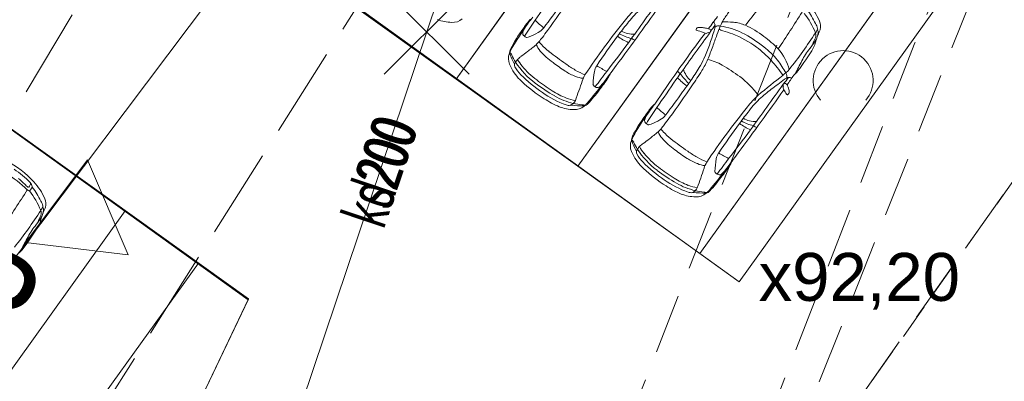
# Model space of a CAD drawing. Header units: metres. Extents: x 6541766 to 6542178, y 5894743 to 5895314.
# Tile 29 of 77: x 6541931.79 to 6541948.2, y 5895183.35 to 5895189.38. Entities that reach past the tile are written whole.
import ezdxf
from ezdxf.enums import TextEntityAlignment as Align

# ---------------------------------------------------------------- set-up
doc = ezdxf.new("R2010")
doc.units = ezdxf.units.M
for name, pattern in [('1.0_0.5', [1.5, 1, -0.5]), ('1.5_0.5', [2, 1.5, -0.5]), ('2', [0.9, 0.6, -0.3])]:
    doc.linetypes.add(name, pattern=pattern)
for name, color, linetype, lineweight in [('_dr_ścieki kd', 36, 'Continuous', 30), ('A-OPIS', 4, 'Continuous', 20), ('A-OZNACZENIA', 7, 'Continuous', 15), ('A-PZT', 4, 'Continuous', 9), ('IE - podklad', 8, 'Continuous', 9)]:
    doc.layers.add(name, color=color, linetype=linetype, lineweight=lineweight)
for name, color, linetype in [('_rozbiórki', 1, 'Continuous'), ('jezdnia', 7, 'Continuous'), ('przewód kanalizacyjny', 7, 'Continuous'), ('przewód kanalizacyjny-Atr1', 7, 'Continuous'), ('zadrzewienie  zakrzewienie', 7, 'Continuous'), ('Zakres', 7, 'Continuous')]:
    doc.layers.add(name, color=color, linetype=linetype)
doc.layers.add('A-ZIELŃ - PROJ -B', color=7, linetype='Continuous', lineweight=13, true_color=0x91c200)
doc.styles.add('MtXpl_Arial41', font='arial.ttf', dxfattribs={"height": 0.2})
doc.styles.add('MtXpl_Arial58', font='arial.ttf', dxfattribs={"height": 0.2})

# ---------------------------------------------------------------- blocks, each defined once
blk = doc.blocks.new('blok - sanitarne pzt chelmza ng')
at = {"layer": '_rozbiórki', "lineweight": 9}
for p, q in [((6542437.864, 5895189.888), (6542439.279, 5895188.474)), ((6542439.279, 5895189.888), (6542437.864, 5895188.474))]:
    blk.add_line(p, q, dxfattribs=at)
at = {"layer": 'przewód kanalizacyjny', "color": 34, "linetype": 'Continuous', "lineweight": 9}
for p in [(6542419.51, 5895132.49), (6542428.063, 5895157.928)]:
    blk.add_line(p, (6542454.28, 5895235.9), dxfattribs=at)
at = {"layer": 'przewód kanalizacyjny-Atr1', "color": 34, "lineweight": 9, "width": 0.667}
for s in ['kd200', 'ks200', 'ks200']:
    blk.add_text(s, height=0.75, rotation=71.416, dxfattribs=at).set_placement((6542437.5, 5895185.99), align=Align.MIDDLE_LEFT)
blk = doc.blocks.new('blok - podklad szary rfqfqw')
at = {"color": 8, "linetype": 'ByBlock', "lineweight": 9}
for centre, radius, start, end in [((6542007.395, 5895143.643), 81.133, 145.2958, 145.6918), ((6542229.076, 5894963.178), 363.952, 141.47674, 141.59101), ((6541930.459, 5895196.954), 12.675, 322.5671, 324.7183), ((6541930.696, 5895196.529), 12.307, 323.4789, 326.502), ((6541908.384, 5895213.537), 41.629, 323.2311, 325.0181), ((6542170.13, 5895025.897), 280.49, 144.25288, 144.44442), ((6541944.234, 5895188.988), 0.96, 22.8174, 42.7972), ((6541943.258, 5895188.301), 1.747, 132.9801, 141.7556), ((6541943.133, 5895188.419), 1.514, 132.4256, 143.4498), ((6541948.188, 5895186.294), 5.597, 144.5769, 146.4868), ((6541894.216, 5895221.957), 60.122, 326.63997, 327.33455), ((6541943.785, 5895188.648), 1.369, 22.1141, 37.9401), ((6541943.781, 5895188.707), 1.412, 25.6847, 36.8524), ((6541939.007, 5895190.05), 0.712, 248.8944, 268.7303), ((6541939.01, 5895189.562), 0.224, 265.0177, 313.4582), ((6541941.687, 5895188.217), 1.819, 139.6758, 146.2611), ((6541950.527, 5895182.428), 12.297, 145.6129, 147.1048), ((6541943.146, 5895187.274), 3.537, 142.4815, 146.2621), ((6541941.173, 5895190.164), 1.121, 224.8655, 234.6269), ((6541951.554, 5895181.572), 12.429, 141.0675, 146.3247), ((6541943.993, 5895187.569), 2.715, 139.8388, 145.4985), ((6541948.133, 5895185.724), 5.997, 141.7745, 144.1975), ((6541944.789, 5895188.224), 1.769, 142.8915, 147.1095), ((6541943.288, 5895189.28), 0.0912, 7.2377, 45.1792), ((6541943.079, 5895189.294), 0.299, 340.824, 359.504), ((6541944.137, 5895189.001), 0.725, 148.0666, 157.5048), ((6541943.53, 5895187.627), 1.721, 84.8565, 90.9939), ((6541943.603, 5895188.603), 0.743, 67.7311, 83.6671), ((6541943.25, 5895187.896), 1.532, 52.0544, 65.5476), ((6541944.795, 5895189.16), 0.304, 15.0566, 31.6028), ((6541944.938, 5895189.274), 0.2, 343.5537, 25.5022), ((6541942.277, 5895187.703), 2.597, 144.075, 152.5336), ((6541943.768, 5895186.708), 4.371, 144.6176, 150.0222), ((6541940.241, 5895189.162), 0.0683, 168.5225, 233.5761), ((6541940.407, 5895189.106), 0.242, 146.6866, 163.3957), ((6541939.745, 5895190.419), 1.426, 292.0963, 298.6139), ((6541940.325, 5895189.385), 0.24, 295.3942, 325.8363), ((6541938.932, 5895190.331), 2.001, 321.5921, 325.768), ((6541942.15, 5895189.79), 0.738, 240.3134, 257.2782), ((6541942.022, 5895189.564), 0.424, 241.005, 272.0528), ((6541962.492, 5895174.725), 24.084, 143.1734, 145.0354), ((6541989.205, 5895155.611), 56.868, 143.8279, 144.688), ((6541943.106, 5895189.213), 0.0425, 145.5434, 174.7872), ((6541943.07, 5895189.215), 0.00586, 164.7324, 258.8663), ((6541943.498, 5895190.482), 1.343, 251.3648, 252.6388), ((6541943.103, 5895189.214), 0.0396, 108.5071, 144.2294), ((6541943.118, 5895189.132), 0.122, 81.9082, 102.8927), ((6541942.631, 5895187.606), 1.66, 69.4391, 73.7045), ((6541943.129, 5895188.842), 0.411, 79.3998, 89.1213), ((6541939.17, 5895190.459), 4.378, 336.7681, 343.2174), ((6541943.117, 5895188.656), 0.597, 75.2211, 81.5993), ((6541943.231, 5895189.186), 0.0304, 235.7462, 313.3106), ((6541943.266, 5895189.139), 0.0286, 72.6787, 119.8555), ((6541943.252, 5895189.164), 0.0711, 50.5586, 75.4413), ((6541943.277, 5895189.194), 0.0281, 265.6326, 317.9046), ((6541943.275, 5895189.197), 0.0312, 317.6097, 45.1782), ((6541948.573, 5895187.203), 5.511, 159.5356, 161.6852), ((6541943.452, 5895189.16), 0.124, 98.2625, 128.1216), ((6541945.744, 5895188.315), 2.473, 157.0752, 160.7612), ((6541943.44, 5895189.211), 0.0718, 68.3038, 94.561), ((6541943.621, 5895189.577), 0.394, 243.415, 253.5176), ((6541943.314, 5895188.144), 1.144, 63.3416, 82.3301), ((6541939.047, 5895175.096), 14.792, 71.7949, 72.4417), ((6541943.008, 5895187.478), 1.795, 53.7439, 68.4093), ((6541942.676, 5895186.991), 2.462, 51.9653, 62.1071), ((6541938.073, 5895193.687), 8.317, 321.8662, 327.0563), ((6541944.822, 5895189.184), 0.276, 325.253, 357.1682), ((6541944.929, 5895189.125), 0.13, 340.0721, 17.4278), ((6541941.206, 5895191.615), 4.562, 327.4968, 328.2759), ((6541945.063, 5895189.23), 0.0269, 328.5386, 18.4885), ((6541945.042, 5895189.18), 0.0565, 349.6428, 39.4935), ((6541945.542, 5895188.949), 0.482, 153.2909, 159.3899), ((6541944.755, 5895189.324), 0.389, 335.9834, 344.0436), ((6541940.276, 5895189.187), 0.11, 227.1296, 242.6341), ((6541940.239, 5895189.111), 0.0255, 237.9664, 279.1216), ((6541940.177, 5895189.359), 0.281, 283.5657, 291.8797), ((6541938.389, 5895191.341), 3.11, 306.7936, 310.2152), ((6541940.002, 5895189.396), 0.583, 312.565, 319.1074), ((6541940.892, 5895189.203), 0.548, 205.4757, 218.6323), ((6541946.802, 5895184.119), 8.025, 141.7428, 142.4032), ((6541940.031, 5895188.605), 0.581, 38.7674, 44.8015), ((6541941.08, 5895189.491), 0.792, 221.243, 233.7315), ((6541952.26, 5895181.314), 13.081, 143.4301, 146.0683), ((6541925.531, 5895201.033), 20.345, 322.0465, 323.7401), ((6541942.505, 5895190.17), 1.301, 234.7721, 244.088), ((6541942.119, 5895189.248), 0.221, 233.4189, 249.9617), ((6541943.169, 5895187.685), 1.749, 43.8106, 54.2161), ((6541942.09, 5895191.087), 3.606, 322.6997, 325.1346), ((6541941.451, 5895190.592), 3.904, 335.082, 337.2296), ((6541944.826, 5895189.043), 0.231, 327.3373, 352.0917), ((6541945.315, 5895188.961), 0.265, 157.5103, 169.0816), ((6541940.622, 5895188.585), 0.71, 154.3633, 164.3428), ((6541940.371, 5895188.741), 0.429, 158.0762, 171.2191), ((6541940.888, 5895189.131), 0.981, 197.9618, 209.9941), ((6541939.947, 5895188.801), 0.0345, 37.1665, 73.964), ((6541939.832, 5895188.718), 0.176, 25.037, 35.9371), ((6541890.021, 5895254.112), 82.353, 307.49455, 307.58533), ((6541941.427, 5895189.717), 1.289, 221.6396, 234.4787), ((6541944.02, 5895193.17), 5.501, 231.7042, 235.3516), ((6541939.282, 5895190.442), 4.33, 336.6155, 339.6317), ((6541943.1, 5895187.613), 1.632, 41.9991, 53.5481), ((6541943.051, 5895187.523), 1.812, 40.8781, 50.933), ((6541943.721, 5895188.297), 0.93, 15.8143, 40.1111), ((6541941.752, 5895190.824), 3.784, 322.5414, 329.744), ((6541946.088, 5895188.025), 1.431, 142.1557, 151.9497), ((6541940.2, 5895188.735), 0.265, 171.0573, 211.3534), ((6541940.78, 5895189.124), 0.855, 202.7913, 211.5538), ((6541940.128, 5895188.628), 0.0908, 145.3909, 199.0658), ((6541941.241, 5895189.466), 1.428, 213.5818, 233.0259), ((6541940.478, 5895188.359), 0.532, 136.2913, 142.9019), ((6541940.582, 5895188.966), 0.551, 206.3992, 220.4587), ((6541940.377, 5895188.437), 0.405, 124.3645, 134.4298), ((6541942.275, 5895190.727), 2.605, 232.2084, 237.7048), ((6541941.879, 5895189.997), 1.674, 233.8948, 240.2528), ((6541942.032, 5895189.242), 1.268, 328.6841, 336.3133), ((6541942.13, 5895189.182), 1.216, 327.8362, 337.8511), ((6541942.988, 5895187.711), 1.047, 60.8709, 75.162), ((6541942.565, 5895187.11), 2.366, 34.6604, 42.3984), ((6541942.398, 5895187.226), 2.508, 30.4027, 36.2307), ((6541959.267, 5895181.142), 16.298, 152.383, 153.252), ((6541940.677, 5895188.933), 0.779, 205.4948, 227.7389), ((6541940.524, 5895188.853), 0.545, 207.8733, 225.4647), ((6541941.23, 5895189.484), 1.38, 219.3518, 233.3278), ((6541941.359, 5895189.25), 0.868, 236.7067, 249.3639), ((6541941.681, 5895189.625), 1.253, 239.6949, 247.9597), ((6541943.551, 5895188.173), 2.21, 171.0455, 176.4961), ((6541941.649, 5895188.459), 0.288, 147.1947, 168.3883), ((6541976.643, 5895162.278), 43.801, 143.1924, 143.6144), ((6541943.126, 5895191.432), 3.3, 238.5997, 241.9329), ((6540231.37, 5896453.372), 2127.191, 323.50822, 323.518327), ((6541941.291, 5895188.638), 0.378, 324.3338, 337.9528), ((6541969.561, 5895169.602), 32.813, 144.7773, 145.9543), ((6541938.789, 5895191.161), 4.822, 324.7715, 326.2664), ((6541942.928, 5895188.655), 0.215, 216.4669, 233.1654), ((6541944.154, 5895189.491), 1.688, 216.656, 224.0159), ((6541943.233, 5895188.668), 0.397, 196.1566, 229.2969), ((6541932.362, 5895195.426), 12.746, 326.3685, 327.5289), ((6541937.061, 5895192.389), 7.215, 325.2873, 327.7032), ((6541941.967, 5895185.971), 3.064, 53.4613, 60.0411), ((6541944.108, 5895188.998), 0.676, 306.6272, 318.5863), ((6541944.487, 5895188.445), 0.0895, 335.9925, 34.6225), ((6541944.767, 5895188.394), 0.0996, 122.8751, 140.5901), ((6541944.581, 5895188.643), 0.211, 308.57, 325.5609), ((6541941.946, 5895190.276), 2.556, 225.112, 235.5681), ((6541941.87, 5895190.198), 2.519, 227.0058, 237.8941), ((6541941.983, 5895190.387), 2.61, 232.1632, 240.7285), ((6541942.343, 5895190.871), 3.158, 232.163, 237.9144), ((6541932.208, 5895191.321), 9.433, 339.6127, 341.703), ((6541941.219, 5895188.812), 0.409, 246.1087, 264.6137), ((6541941.708, 5895188.176), 0.575, 149.9694, 161.387), ((6541935.766, 5895192.617), 7.174, 319.8401, 323.1676), ((6541941.38, 5895188.31), 0.036, 181.6738, 215.495), ((6541938.95, 5895190.162), 3.171, 321.9016, 326.6191), ((6541941.216, 5895188.564), 0.383, 306.9369, 319.6958), ((6542009.427, 5895142.187), 81.133, 145.2958, 145.6918), ((6541944.371, 5895190.144), 2.371, 226.906, 231.9561), ((6541924.963, 5895201.185), 22.107, 323.9554, 324.4049), ((6541953.454, 5895180.855), 12.894, 144.3672, 144.6348), ((6541942.835, 5895187.178), 1.578, 36.8029, 52.6951), ((6542172.162, 5895024.441), 280.49, 144.25288, 144.44442), ((6541949.976, 5895181.251), 9.042, 127.1786, 130.5378), ((6541942.539, 5895190.724), 3.069, 305.9992, 308.6077), ((6541945.335, 5895187.233), 1.404, 123.1053, 128.8931), ((6541944.54, 5895188.292), 0.028, 103.8517, 199), ((6541941.629, 5895190.558), 3.662, 322.1782, 324.2356), ((6541944.544, 5895188.296), 0.0261, 64.8381, 115.8236), ((6541944.528, 5895188.27), 0.0571, 26.6144, 60.8924), ((6541944.6, 5895188.366), 0.0526, 89.8089, 125.7679), ((6541505.476, 5895490.235), 532.897, 325.48645, 325.50758), ((6541944.61, 5895188.317), 0.102, 63.1265, 96.011), ((6541941.437, 5895189.482), 1.614, 234.5347, 250.4527), ((6541941.393, 5895189.326), 1.344, 237.2156, 248.4791), ((6541939.071, 5895189.994), 2.973, 317.3835, 323.017), ((6541941.462, 5895188.381), 0.144, 219.9201, 236.2506), ((6541941.417, 5895188.315), 0.0643, 236.6317, 297.2253), ((6541932.491, 5895195.498), 12.675, 322.5671, 324.7183), ((6541932.729, 5895195.073), 12.307, 323.4789, 326.502), ((6541910.416, 5895212.08), 41.629, 323.2311, 325.0181), ((6541945.587, 5895186.492), 2.146, 125.4419, 132.2665), ((6541944.535, 5895188.248), 0.0227, 155.6805, 194.9375), ((6541944.42, 5895188.25), 0.099, 12.0203, 19.4906), ((6541943.838, 5895187.965), 0.73, 19.8844, 22.3084), ((6541944.495, 5895188.268), 0.0223, 332.294, 6.7955), ((6541942.841, 5895187.089), 2.024, 31.3022, 33.7524), ((6541944.611, 5895188.165), 0.0473, 211.1122, 225.7083), ((6541943.877, 5895187.967), 0.775, 19.0916, 25.0804), ((6541944.571, 5895188.165), 0.0381, 291.9655, 338.9367), ((6541944.523, 5895188.189), 0.0916, 335.338, 19.6229), ((6541941.382, 5895189.344), 1.536, 236.3974, 247.0313), ((6541941.267, 5895189.061), 1.104, 239.5032, 256.8423), ((6541941.127, 5895188.615), 0.585, 247.2207, 262.4226), ((6541940.913, 5895188.093), 0.149, 290.8856, 336.9005), ((6541941.305, 5895189.402), 1.445, 258.4625, 264.4189), ((6541941.155, 5895188.078), 0.142, 286.854, 316.7537), ((6541941.271, 5895187.91), 0.0772, 119.3055, 138.2848), ((6541941.205, 5895188.028), 0.0583, 299.5261, 319.1609), ((6541945.29, 5895186.845), 1.747, 132.9801, 141.7556), ((6541945.165, 5895186.963), 1.514, 132.4256, 143.4498), ((6541944.583, 5895188.135), 0.00607, 221.3395, 290.3346), ((6541941.039, 5895188.594), 0.712, 248.8944, 268.7303), ((6541940.943, 5895188.069), 0.117, 247.0384, 281.3874), ((6541941.207, 5895189.776), 1.833, 262.6982, 269.6677), ((6541941.042, 5895188.105), 0.224, 265.0177, 313.4582), ((6541941.16, 5895187.909), 0.0545, 52.9421, 85.6891), ((6541941.168, 5895187.921), 0.0406, 37.9159, 51.1103), ((6541941.013, 5895188.128), 0.26, 314.714, 320.3371), ((6541943.719, 5895186.76), 1.819, 139.6758, 146.2611), ((6541952.559, 5895180.972), 12.297, 145.6129, 147.1048), ((6541945.178, 5895185.818), 3.537, 142.4815, 146.2621), ((6541942.487, 5895187.802), 0.206, 123.803, 138.6067), ((6541943.205, 5895188.708), 1.121, 224.8655, 234.6269), ((6541953.586, 5895180.116), 12.429, 141.0675, 146.3247), ((6541946.025, 5895186.113), 2.715, 139.8388, 145.4985), ((6541944.309, 5895186.247), 2.597, 144.075, 152.5336), ((6541945.8, 5895185.252), 4.371, 144.6176, 150.0222), ((6541942.273, 5895187.705), 0.0683, 168.5225, 233.5761), ((6541942.439, 5895187.65), 0.242, 146.6866, 163.3957), ((6541942.308, 5895187.731), 0.11, 227.1296, 242.6341), ((6541941.777, 5895188.963), 1.426, 292.0963, 298.6139), ((6541942.357, 5895187.929), 0.24, 295.3942, 325.8363), ((6541940.964, 5895188.874), 2.001, 321.5921, 325.768), ((6541954.293, 5895179.857), 13.081, 143.4301, 146.0683), ((6541944.537, 5895188.713), 1.301, 234.7721, 244.088), ((6541944.182, 5895188.334), 0.738, 240.3134, 257.2782), ((6541944.054, 5895188.108), 0.424, 241.005, 272.0528), ((6541942.271, 5895187.655), 0.0255, 237.9664, 279.1216), ((6541942.209, 5895187.903), 0.281, 283.5657, 291.8797), ((6541940.421, 5895189.885), 3.11, 306.7936, 310.2152), ((6541942.035, 5895187.94), 0.583, 312.565, 319.1074), ((6541942.924, 5895187.746), 0.548, 205.4757, 218.6323), ((6541948.834, 5895182.662), 8.025, 141.7428, 142.4032), ((6541942.063, 5895187.149), 0.581, 38.7674, 44.8015), ((6541943.112, 5895188.035), 0.792, 221.243, 233.7315), ((6541927.563, 5895199.577), 20.345, 322.0465, 323.7401), ((6541944.151, 5895187.791), 0.221, 233.4189, 249.9617), ((6541942.232, 5895187.279), 0.265, 171.0573, 211.3534), ((6541942.654, 5895187.129), 0.71, 154.3633, 164.3428), ((6541942.403, 5895187.285), 0.429, 158.0762, 171.2191), ((6541942.92, 5895187.675), 0.981, 197.9618, 209.9941), ((6541941.979, 5895187.344), 0.0345, 37.1665, 73.964), ((6541941.864, 5895187.262), 0.176, 25.037, 35.9371), ((6541942.812, 5895187.667), 0.855, 202.7913, 211.5538), ((6541892.053, 5895252.655), 82.353, 307.49455, 307.58533), ((6541943.459, 5895188.261), 1.289, 221.6396, 234.4787), ((6541946.052, 5895191.713), 5.501, 231.7042, 235.3516), ((6541942.16, 5895187.172), 0.0908, 145.3909, 199.0658), ((6541943.273, 5895188.01), 1.428, 213.5818, 233.0259), ((6541942.51, 5895186.903), 0.532, 136.2913, 142.9019), ((6541942.614, 5895187.51), 0.551, 206.3992, 220.4587), ((6541942.409, 5895186.981), 0.405, 124.3645, 134.4298), ((6541943.262, 5895188.028), 1.38, 219.3518, 233.3278), ((6541944.307, 5895189.27), 2.605, 232.2084, 237.7048), ((6541943.911, 5895188.54), 1.674, 233.8948, 240.2528), ((6541943.681, 5895187.003), 0.288, 147.1947, 168.3883), ((6541945.158, 5895189.976), 3.3, 238.5997, 241.9329), ((6540233.402, 5896451.916), 2127.191, 323.50822, 323.518327), ((6541930.812, 5895185.563), 1.646, 42.5612, 62.7938), ((6541942.709, 5895187.476), 0.779, 205.4948, 227.7389), ((6541942.556, 5895187.397), 0.545, 207.8733, 225.4647), ((6541943.978, 5895188.82), 2.556, 225.112, 235.5681), ((6541943.391, 5895187.794), 0.868, 236.7067, 249.3639), ((6541943.713, 5895188.169), 1.253, 239.6949, 247.9597), ((6541943.74, 5895186.72), 0.575, 149.9694, 161.387), ((6541945.583, 5895186.717), 2.21, 171.0455, 176.4961), ((6541978.675, 5895160.821), 43.801, 143.1924, 143.6144), ((6541943.323, 5895187.182), 0.378, 324.3338, 337.9528), ((6541930.851, 5895185.591), 1.546, 43.9571, 56.9682), ((6541943.902, 5895188.742), 2.519, 227.0058, 237.8941), ((6541944.015, 5895188.93), 2.61, 232.1632, 240.7285), ((6541944.375, 5895189.415), 3.158, 232.163, 237.9144), ((6541934.24, 5895189.865), 9.433, 339.6127, 341.703), ((6541943.251, 5895187.355), 0.409, 246.1087, 264.6137), ((6541937.798, 5895191.161), 7.174, 319.8401, 323.1676), ((6541943.412, 5895186.853), 0.036, 181.6738, 215.495), ((6541943.494, 5895186.925), 0.144, 219.9201, 236.2506), ((6541940.982, 5895188.706), 3.171, 321.9016, 326.6191), ((6541943.248, 5895187.108), 0.383, 306.9369, 319.6958), ((6541930.543, 5895185.135), 1.966, 45.7503, 58.9825), ((6541931.211, 5895185.992), 0.924, 44.3266, 53.1057), ((6541931.92, 5895186.645), 0.0473, 324.0072, 23.2406), ((6541931.88, 5895186.579), 0.119, 8.9431, 45.4737), ((6541931.32, 5895186.023), 0.96, 22.8174, 42.7972), ((6541943.469, 5895188.026), 1.614, 234.5347, 250.4527), ((6541943.425, 5895187.869), 1.344, 237.2156, 248.4791), ((6541941.103, 5895188.538), 2.973, 317.3835, 323.017), ((6541943.449, 5895186.859), 0.0643, 236.6317, 297.2253), ((6541881.302, 5895218.993), 60.122, 326.63997, 327.33455), ((6541932.407, 5895187.151), 0.742, 223.7776, 229.3512), ((6541931.973, 5895186.601), 0.0812, 224.8753, 247.072), ((6541931.93, 5895186.595), 0.00955, 230.9943, 320.6399), ((6541931.801, 5895186.712), 0.184, 318.1155, 329.1809), ((6541931.946, 5895186.538), 0.0134, 248.4793, 333.0163), ((6541930.871, 5895185.684), 1.369, 22.1141, 37.9401), ((6541936.803, 5895183.13), 5.92, 144.2967, 144.9222), ((6541931.982, 5895186.594), 0.0162, 326.0264, 12.6783), ((6541930.868, 5895185.743), 1.412, 25.6847, 36.8524), ((6541943.414, 5895187.887), 1.536, 236.3974, 247.0313), ((6541943.299, 5895187.605), 1.104, 239.5032, 256.8423), ((6541942.975, 5895186.613), 0.117, 247.0384, 281.3874), ((6541943.159, 5895187.159), 0.585, 247.2207, 262.4226), ((6541942.945, 5895186.637), 0.149, 290.8856, 336.9005), ((6541943.239, 5895188.32), 1.833, 262.6982, 269.6677), ((6541943.337, 5895187.945), 1.445, 258.4625, 264.4189), ((6541943.192, 5895186.453), 0.0545, 52.9421, 85.6891), ((6541943.2, 5895186.465), 0.0406, 37.9159, 51.1103), ((6541943.187, 5895186.622), 0.142, 286.854, 316.7537), ((6541943.045, 5895186.672), 0.26, 314.714, 320.3371), ((6541943.303, 5895186.454), 0.0772, 119.3055, 138.2848), ((6541943.237, 5895186.572), 0.0583, 299.5261, 319.1609), ((6541931.881, 5895186.196), 0.304, 15.0566, 31.6028), ((6541932.024, 5895186.31), 0.2, 343.5537, 25.5022), ((6541943.071, 5895187.138), 0.712, 248.8944, 268.7303), ((6541943.075, 5895186.649), 0.224, 265.0177, 313.4582), ((6541925.16, 5895190.723), 8.317, 321.8662, 327.0563), ((6541931.908, 5895186.22), 0.276, 325.253, 357.1682), ((6541932.016, 5895186.161), 0.13, 340.0721, 17.4278), ((6541928.292, 5895188.651), 4.562, 327.4968, 328.2759), ((6541932.149, 5895186.266), 0.0269, 328.5386, 18.4885), ((6541932.129, 5895186.216), 0.0565, 349.6428, 39.4935), ((6541932.628, 5895185.985), 0.482, 153.2909, 159.3899), ((6541931.842, 5895186.36), 0.389, 335.9834, 344.0436), ((6541929.177, 5895188.123), 3.606, 322.6997, 325.1346), ((6541928.538, 5895187.628), 3.904, 335.082, 337.2296), ((6541931.912, 5895186.079), 0.231, 327.3373, 352.0917), ((6541932.402, 5895185.997), 0.265, 157.5103, 169.0816), ((6541928.839, 5895187.86), 3.784, 322.5414, 329.744), ((6541933.175, 5895185.061), 1.431, 142.1557, 151.9497), ((6541946.353, 5895178.178), 16.298, 152.383, 153.252), ((6541931.854, 5895185.43), 0.0996, 122.8751, 140.5901), ((6541931.668, 5895185.679), 0.211, 308.57, 325.5609)]:
    blk.add_arc(centre, radius, start, end, dxfattribs=at)
at = {"color": 8, "linetype": 'Continuous', "lineweight": 9}
blk.add_arc((6541945.514, 5895188.367), 0.5, 318.85, 221.162, dxfattribs=at)
at = {"layer": 'A-OZNACZENIA', "color": 8, "lineweight": 9}
blk.add_line((6541926.508, 5895178.494), (6541938.007, 5895193.789), dxfattribs=at)
blk.add_line((6541926.508, 5895178.494), (6541938.007, 5895193.789), dxfattribs=at)
blk.add_lwpolyline([(6541933.595, 5895185.459), (6541931.884, 5895185.667), (6541932.92, 5895187.046)], close=True, dxfattribs=at)
at = {"layer": 'A-PZT', "color": 8, "lineweight": 9}
for p, q in [((6541930.884, 5895194.299), (6541943.781, 5895185.01)), ((6541943.125, 5895185.48), (6541948.95, 5895193.608)), ((6541949.606, 5895193.138), (6541943.781, 5895185.01)), ((6541943.781, 5895185.01), (6541949.606, 5895193.138)), ((6541939.061, 5895188.393), (6541941.973, 5895192.457)), ((6541941.973, 5895192.457), (6541939.061, 5895188.393)), ((6541941.093, 5895186.936), (6541944.005, 5895191)), ((6541944.005, 5895191), (6541941.093, 5895186.936)), ((6541927.858, 5895190.275), (6541935.6, 5895184.722)), ((6541935.594, 5895184.709), (6541927.858, 5895190.275)), ((6541937.029, 5895189.849), (6541939.061, 5895188.393)), ((6541943.125, 5895185.48), (6541946.037, 5895189.544)), ((6541939.061, 5895188.393), (6541941.093, 5895186.936)), ((6541933.547, 5895186.194), (6541930.702, 5895188.233)), ((6541941.093, 5895186.936), (6541943.125, 5895185.48)), ((6541930.635, 5895182.13), (6541933.547, 5895186.194)), ((6541943.781, 5895185.01), (6541943.125, 5895185.48)), ((6541930.98, 5895180.037), (6541934.766, 5895185.32)), ((6541935.6, 5895184.722), (6541934.323, 5895182.04)), ((6541934.323, 5895182.04), (6541935.594, 5895184.709))]:
    blk.add_line(p, q, dxfattribs=at)
at = {"layer": 'A-ZIELŃ - PROJ -B', "color": 8, "lineweight": 9}
for p, q in [((6541930.98, 5895180.037), (6541934.766, 5895185.32)), ((6541934.766, 5895185.32), (6541935.602, 5895184.72)), ((6541935.602, 5895184.72), (6541934.323, 5895182.04))]:
    blk.add_line(p, q, dxfattribs=at)
at = {"layer": 'jezdnia', "color": 8, "linetype": '1.5_0.5', "lineweight": 9}
for p, q in [((6541937.76, 5895198.07), (6541928.48, 5895182.41)), ((6541931.83, 5895180.77), (6541941.7, 5895196.39))]:
    blk.add_line(p, q, dxfattribs=at)
at = {"layer": 'zadrzewienie  zakrzewienie', "color": 8, "linetype": '1.0_0.5', "lineweight": 9}
for p, q in [((6541958.91, 5895218.05), (6541946.71, 5895189)), ((6541944.01, 5895180.55), (6541956.25, 5895211.41)), ((6541937.47, 5895171.27), (6541944.74, 5895189.8)), ((6541946.71, 5895189), (6541942.74, 5895178.74)), ((6541949.91, 5895188.91), (6541944.01, 5895180.55))]:
    blk.add_line(p, q, dxfattribs=at)
at = {"layer": 'Zakres', "color": 8, "linetype": '2', "lineweight": 9}
blk.add_line((6541918.51, 5895144.38), (6541965.96, 5895211.67), dxfattribs=at)
blk.add_line((6541918.51, 5895144.38), (6541965.96, 5895211.67), dxfattribs=at)
blk.add_line((6541918.51, 5895144.38), (6541965.96, 5895211.67), dxfattribs=at)
blk.add_line((6541918.51, 5895144.38), (6541965.96, 5895211.67), dxfattribs=at)
at = {"layer": 'A-OPIS', "color": 8, "lineweight": 9, "style": 'MtXpl_Arial58'}
blk.add_text('NP', height=1.5, rotation=333.2322, dxfattribs=at).set_placement((6541929.025, 5895185.139))
at = {"layer": 'A-OPIS', "color": 8, "lineweight": 9, "style": 'MtXpl_Arial41'}
blk.add_text('x92,20', height=0.8, dxfattribs=at).set_placement((6541944.106, 5895184.69))

msp = doc.modelspace()

# ---------------------------------------------------------------- block references
at = {"layer": '_dr_ścieki kd', "lineweight": 9}
msp.add_blockref('blok - sanitarne pzt chelmza ng', (-500, 0), dxfattribs=at)
at = {"layer": 'IE - podklad'}
msp.add_blockref('blok - podklad szary rfqfqw', (0, 0), dxfattribs=at)

doc.saveas('drawing.dxf')
